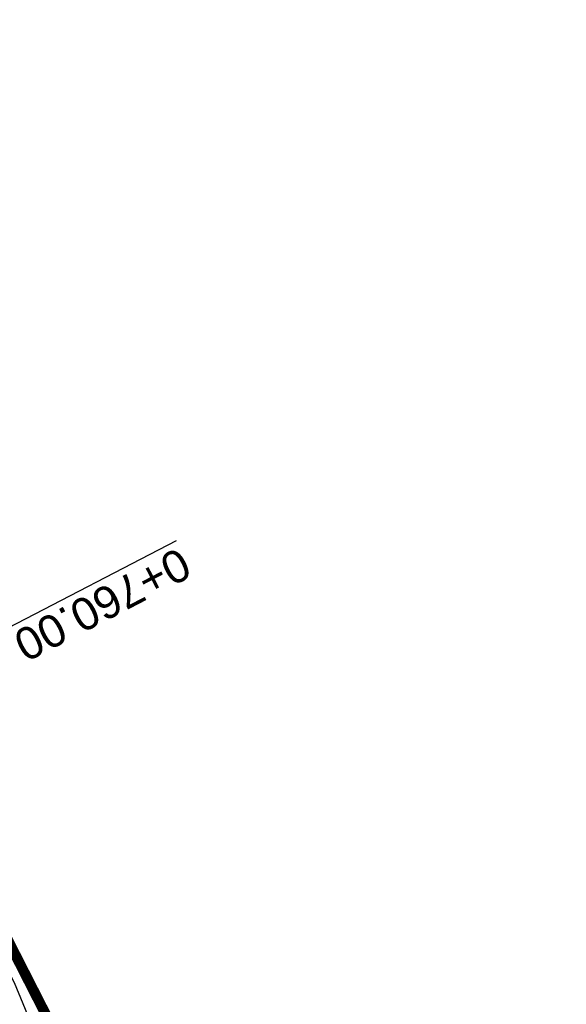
# Model space of a CAD drawing. Header units: metres. Extents: x 7529682 to 7533711, y 5721195 to 5727842.
# Tile 192 of 232: x 7530079 to 7530101, y 5727116 to 5727154. Entities that reach past the tile are written whole.
import ezdxf

# ---------------------------------------------------------------- set-up
doc = ezdxf.new("R2010")
doc.units = ezdxf.units.M
doc.linetypes.add('817-dzialki-09-05-04$0$HIDDEN', pattern=[0.375, 0.25, -0.125])
doc.layers.add('D-LR-etap-III', color=7, linetype='817-dzialki-09-05-04$0$HIDDEN', lineweight=50, true_color=0x00008f)
doc.layers.add('D-przekroje-pop', color=7, linetype='Continuous', lineweight=50, true_color=0x000099)
doc.layers.add('D-skarpa', color=2, linetype='Continuous')
doc.styles.get("Standard").update_dxf_attribs({"font": 'arial.ttf'})

msp = doc.modelspace()

# ---------------------------------------------------------------- linework, layer by layer
at = {"layer": 'D-LR-etap-III', "ltscale": 10, "flags": 128}
msp.add_lwpolyline([(7531750.474471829, 5723895.103125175, 0.4, 0.4, 0), (7531750.505, 5723895.13, 0.4, 0.4, 0), (7531682.71, 5724022.92, 0.4, 0.4, 0), (7531619.177023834, 5724147.203692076, 0.4, 0.4, 0), (7531592.308960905, 5724198.48863389, 0.4, 0.4, 0), (7531553.263875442, 5724272.918564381, 0.4, 0.4, 0), (7531504.019999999, 5724366.79, 0.4, 0.4, 0), (7531482.09, 5724407.62, 0.4, 0.4, 0), (7531412.350402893, 5724541.182759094, 0.4, 0.4, 0), (7531388.463669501, 5724586.929768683, 0.4, 0.4, 0), (7531345.12, 5724669.94, 0.4, 0.4, 0), (7531127.66, 5725081.67, 0.4, 0.4, 0), (7531059.253139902, 5725211.040795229, 0.4, 0.4, 0), (7531008.007244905, 5725307.953830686, 0.4, 0.4, 0), (7530964.181635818, 5725390.835555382, 0.4, 0.4, 0), (7530914.557354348, 5725484.683561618, 0.4, 0.4, 0), (7530865.243241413, 5725577.493975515, 0.4, 0.4, 0), (7530840.085257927, 5725624.058651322, 0.4, 0.4, 0), (7530802.559525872, 5725694.924584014, 0.4, 0.4, 0), (7530755.54, 5725787.51, 0.4, 0.4, 0), (7530708.717810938, 5725876.303221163, 0.4, 0.4, 0), (7530695.12, 5725902.09, 0.4, 0.4, 0), (7530642.91397006, 5726001.07839487, 0.4, 0.4, 0), (7530634.934723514, 5726016.146615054, 0.4, 0.4, 0), (7530610.820000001, 5726061.929999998, 0.4, 0.4, 0), (7530610.820000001, 5726061.929999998, 0.4, 0.4, 0), (7530607.21, 5726063.51, 0.4, 0.4, 0), (7530597.42, 5726080.68, 0.4, 0.4, 0), (7530591.16, 5726088.44, 0.4, 0.4, 0), (7530581.28, 5726107.21, 0.4, 0.4, 0), (7530571.29, 5726130.56, 0.4, 0.4, 0), (7530549.554994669, 5726171.527317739, 0.4, 0.4, 0), (7530531.014309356, 5726206.473807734, 0.4, 0.4, 0), (7530516.461208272, 5726236.016618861, 0.4, 0.4, 0), (7530500.798929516, 5726266.141265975, 0.4, 0.4, 0), (7530491.349999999, 5726283.94, 0.4, 0.4, 0), (7530482.4, 5726303.41, 0.4, 0.4, 0), (7530482.4, 5726303.41, 0.4, 0.4, 0), (7530450.41, 5726357.28, 0.4, 0.4, 0), (7530397.759396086, 5726458.499907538, 0.4, 0.4, 0), (7530334.707815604, 5726583.664702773, 0.4, 0.4, 0), (7530303.939274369, 5726645.167943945, 0.4, 0.4, 0), (7530300.509779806, 5726651.777515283, 0.4, 0.4, 0), (7530289.213532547, 5726671.966724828, 0.4, 0.4, 0), (7530281.54, 5726685.57, 0.4, 0.4, 0), (7530261.37085633, 5726724.163374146, 0.4, 0.4, 0), (7530254.03, 5726738.21, 0.4, 0.4, 0), (7530197.219999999, 5726845.06, 0.4, 0.4, 0), (7530194.71, 5726849.15, 0.4, 0.4, 0), (7530195.92, 5726850.75, 0.4, 0.4, 0), (7530170.546669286, 5726892.961489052, 0.4, 0.4, 0), (7530143.174718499, 5726945.065838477, 0.4, 0.4, 0), (7530105.059999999, 5727018.32, 0.4, 0.4, 0), (7530100.059999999, 5727027.16, 0.4, 0.4, 0), (7530062.318670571, 5727099.625398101, 0.4, 0.4, 0), (7530015.378537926, 5727189.420463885, 0.4, 0.4, 0), (7529983.207960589, 5727250.206596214, 0.4, 0.4, 0), (7529953.284293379, 5727306.74720398, 0.4, 0.4, 0), (7529900.67053443, 5727406.15903814, 0.4, 0.4, 0), (7529890.630239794, 5727425.131178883, 0.4, 0.4, 0), (7529875.155383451, 5727454.426350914, 0.4, 0.4, 0), (7529857.560096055, 5727487.787346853, 0.4, 0.4, 0), (7529835.194401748, 5727530.19312405, 0.4, 0.4, 0), (7529811.740544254, 5727574.662079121, 0.4, 0.4, 0), (7529792.101859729, 5727611.922638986, 0.4, 0.4, 0), (7529768.066117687, 5727657.469613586, 0.4, 0.4, 0), (7529755.210566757, 5727682.131373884, 0.4, 0.4, 0), (7529753.309999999, 5727681.13, 0.4, 0.4, 0), (7529739.21, 5727707.77, 0.4, 0.4, 0), (7529735.394745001, 5727711.251990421, 0.4, 0.4, 0), (7529725.42, 5727730.2, 0.4, 0.4, 0), (7529723.55, 5727729.88, 0.4, 0.4, 0), (7529695.566668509, 5727782.932080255, 0.4, 0.4, 0), (7529717.67971874, 5727794.024357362, 0.4, 0.4, 0), (7529736.274870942, 5727758.647400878, 0.4, 0.4, 0), (7529736.274870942, 5727758.647400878, 0.4, 0.4, 0), (7529744.511003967, 5727750.406106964, 0.4, 0.4, 0), (7529744.511003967, 5727750.406106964, 0.4, 0.4, 0), (7529750.282568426, 5727738.549848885, 0.4, 0.4, 0), (7529777.108510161, 5727687.569424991, 0.4, 0.4, 0), (7529796.51537536, 5727651.329932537, 0.4, 0.4, 0), (7529814.937945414, 5727616.793170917, 0.4, 0.4, 0), (7529839.006722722, 5727572.303976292, 0.4, 0.4, 0), (7529860.617626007, 5727532.509108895, 0.4, 0.4, 0), (7529882.348967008, 5727491.504261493, 0.4, 0.4, 0), (7529904.865139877, 5727449.096370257, 0.4, 0.4, 0), (7529920.747384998, 5727418.884773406, 0.4, 0.4, 0), (7529946.676504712, 5727368.547487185, 0.4, 0.4, 0), (7529972.024701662, 5727320.573310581, 0.4, 0.4, 0), (7529987.740014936, 5727290.153392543, 0.4, 0.4, 0), (7529996.497385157, 5727273.661630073, 0.4, 0.4, 0), (7530017.541471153, 5727234.202689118, 0.4, 0.4, 0), (7530033.053657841, 5727204.864166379, 0.4, 0.4, 0), (7530051.622983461, 5727170.222745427, 0.4, 0.4, 0), (7530069.276612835, 5727137.015751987, 0.4, 0.4, 0), (7530089.385386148, 5727097.533639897, 0.4, 0.4, 0), (7530109.712512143, 5727060.746615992, 0.4, 0.4, 0), (7530136.769722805, 5727011.640131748, 0.4, 0.4, 0), (7530162.446686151, 5726962.743777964, 0.4, 0.4, 0), (7530187.674104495, 5726916.992101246, 0.4, 0.4, 0), (7530207.820739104, 5726879.335323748, 0.4, 0.4, 0), (7530230.625609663, 5726834.518686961, 0.4, 0.4, 0), (7530262.288093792, 5726776.61832811, 0.4, 0.4, 0), (7530277.509672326, 5726760.213143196, 0.4, 0.4, 0), (7530286.036865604, 5726744.106684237, 0.4, 0.4, 0), (7530288.097472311, 5726735.884066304, 0.4, 0.4, 0), (7530290.393870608, 5726725.046963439, 0.4, 0.4, 0), (7530296.17664807, 5726713.582980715, 0.4, 0.4, 0), (7530302.726195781, 5726701.18226779, 0.4, 0.4, 0), (7530325.685047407, 5726657.466383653, 0.4, 0.4, 0), (7530343.243978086, 5726623.648592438, 0.4, 0.4, 0), (7530360.229820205, 5726591.746871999, 0.4, 0.4, 0), (7530383.20855044, 5726548.059469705, 0.4, 0.4, 0), (7530406.017875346, 5726503.605514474, 0.4, 0.4, 0), (7530427.464919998, 5726462.620289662, 0.4, 0.4, 0), (7530447.9278544, 5726424.388014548, 0.4, 0.4, 0), (7530471.126878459, 5726379.920667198, 0.4, 0.4, 0), (7530490.501003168, 5726343.033350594, 0.4, 0.4, 0), (7530509.499458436, 5726306.733076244, 0.4, 0.4, 0), (7530529.890269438, 5726267.244072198, 0.4, 0.4, 0), (7530543.852446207, 5726238.990319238, 0.4, 0.4, 0), (7530554.808897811, 5726218.943990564, 0.4, 0.4, 0), (7530559.027108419, 5726212.223286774, 0.4, 0.4, 0), (7530563.060988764, 5726206.409670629, 0.4, 0.4, 0), (7530566.93354971, 5726200.463543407, 0.4, 0.4, 0), (7530569.771022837, 5726194.901501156, 0.4, 0.4, 0), (7530571.47319415, 5726191.282350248, 0.4, 0.4, 0), (7530572.839142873, 5726188.024533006, 0.4, 0.4, 0), (7530575.295071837, 5726182.034664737, 0.4, 0.4, 0), (7530579.736851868, 5726173.306070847, 0.4, 0.4, 0), (7530583.3, 5726167.41, 0.4, 0.4, 0), (7530593.4, 5726163.33, 0.4, 0.4, 0), (7530598.618375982, 5726155.264489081, 0.4, 0.4, 0), (7530608.258304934, 5726140.497132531, 0.4, 0.4, 0), (7530603.269999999, 5726136.83, 0.4, 0.4, 0), (7530606.53, 5726131.84, 0.4, 0.4, 0), (7530604.239057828, 5726124.21679044, 0.4, 0.4, 0), (7530605.847136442, 5726121.630127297, 0.4, 0.4, 0), (7530608.971611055, 5726116.164124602, 0.4, 0.4, 0), (7530618.114293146, 5726097.791111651, 0.4, 0.4, 0), (7530651.213125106, 5726034.959524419, 0.4, 0.4, 0), (7530670.243741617, 5725998.61095082, 0.4, 0.4, 0), (7530698.075474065, 5725945.952624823, 0.4, 0.4, 0), (7530716.505955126, 5725911.3051464, 0.4, 0.4, 0), (7530735.223454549, 5725875.667401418, 0.4, 0.4, 0), (7530752.504235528, 5725842.154920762, 0.4, 0.4, 0), (7530778.310652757, 5725793.501254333, 0.4, 0.4, 0), (7530797.499961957, 5725756.381811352, 0.4, 0.4, 0), (7530812.518974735, 5725728.28874362, 0.4, 0.4, 0), (7530820.039295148, 5725713.160404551, 0.4, 0.4, 0), (7530822.422446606, 5725710.193574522, 0.4, 0.4, 0), (7530833.154893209, 5725688.800634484, 0.4, 0.4, 0), (7530849.629354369, 5725656.158601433, 0.4, 0.4, 0), (7530867.98290276, 5725621.963939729, 0.4, 0.4, 0), (7530872.629809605, 5725612.88760475, 0.4, 0.4, 0), (7530880.354488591, 5725597.594500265, 0.4, 0.4, 0), (7530883.839446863, 5725593.389159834, 0.4, 0.4, 0), (7530891.782113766, 5725587.763349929, 0.4, 0.4, 0), (7530895.038670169, 5725584.280746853, 0.4, 0.4, 0), (7530897.033644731, 5725580.941110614, 0.4, 0.4, 0), (7530900.951646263, 5725579.945856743, 0.4, 0.4, 0), (7530904.80970798, 5725571.977328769, 0.4, 0.4, 0), (7530903.682362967, 5725568.566434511, 0.4, 0.4, 0), (7530908.900614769, 5725558.844845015, 0.4, 0.4, 0), (7530910.252030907, 5725545.671606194, 0.4, 0.4, 0), (7530912.872986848, 5725538.645543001, 0.4, 0.4, 0), (7530945.278171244, 5725478.464284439, 0.4, 0.4, 0), (7530959.692318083, 5725450.24628822, 0.4, 0.4, 0), (7531002.82670893, 5725368.192370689, 0.4, 0.4, 0), (7531044.703532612, 5725290.314293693, 0.4, 0.4, 0), (7531064.098839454, 5725253.212562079, 0.4, 0.4, 0), (7531083.010253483, 5725216.677517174, 0.4, 0.4, 0), (7531113.013137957, 5725158.465613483, 0.4, 0.4, 0), (7531137.364304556, 5725113.07076138, 0.4, 0.4, 0), (7531150.830830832, 5725086.711759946, 0.4, 0.4, 0), (7531159.745663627, 5725076.640848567, 0.4, 0.4, 0), (7531166.309999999, 5725074.58, 0.4, 0.4, 0), (7531172.29, 5725062.58, 0.4, 0.4, 0), (7531170.589828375, 5725055.605912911, 0.4, 0.4, 0), (7531173.732823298, 5725044.080706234, 0.4, 0.4, 0), (7531215.342008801, 5724964.859648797, 0.4, 0.4, 0), (7531238.054496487, 5724921.684649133, 0.4, 0.4, 0), (7531262.389821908, 5724875.282876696, 0.4, 0.4, 0), (7531295.587160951, 5724811.265731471, 0.4, 0.4, 0), (7531348.487908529, 5724712.362812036, 0.4, 0.4, 0), (7531363.740817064, 5724682.68394264, 0.4, 0.4, 0), (7531366.986905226, 5724675.865317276, 0.4, 0.4, 0), (7531382.541261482, 5724646.110625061, 0.4, 0.4, 0), (7531401.299165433, 5724610.874551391, 0.4, 0.4, 0), (7531428.964837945, 5724558.862274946, 0.4, 0.4, 0), (7531449.111202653, 5724520.397801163, 0.4, 0.4, 0), (7531477.292992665, 5724465.831467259, 0.4, 0.4, 0), (7531500.996290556, 5724421.112506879, 0.4, 0.4, 0), (7531512.121834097, 5724400.549045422, 0.4, 0.4, 0), (7531513.78163794, 5724396.757451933, 0.4, 0.4, 0), (7531526.32, 5724379.39, 0.4, 0.4, 0), (7531566.783642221, 5724302.73628205, 0.4, 0.4, 0), (7531578.579156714, 5724282.774819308, 0.4, 0.4, 0), (7531584.232619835, 5724273.111246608, 0.4, 0.4, 0), (7531590.109283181, 5724263.508189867, 0.4, 0.4, 0), (7531593.027899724, 5724258.771479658, 0.4, 0.4, 0), (7531595.711841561, 5724254.226824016, 0.4, 0.4, 0), (7531601.659976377, 5724243.898197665, 0.4, 0.4, 0), (7531606.097733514, 5724235.986407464, 0.4, 0.4, 0), (7531609.382207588, 5724230.799061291, 0.4, 0.4, 0), (7531611.580260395, 5724227.671180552, 0.4, 0.4, 0), (7531612.707802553, 5724225.86410867, 0.4, 0.4, 0), (7531618.665224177, 5724214.480919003, 0.4, 0.4, 0), (7531619.885522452, 5724212.333950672, 0.4, 0.4, 0), (7531620.931818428, 5724210.787064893, 0.4, 0.4, 0), (7531623.518605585, 5724207.111542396, 0.4, 0.4, 0), (7531626.143926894, 5724203.61306897, 0.4, 0.4, 0), (7531632.022984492, 5724196.485954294, 0.4, 0.4, 0), (7531653.949089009, 5724152.617641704, 0.4, 0.4, 0), (7531656.750690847, 5724143.103797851, 0.4, 0.4, 0), (7531659.61440691, 5724133.254504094, 0.4, 0.4, 0), (7531661.627147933, 5724128.646047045, 0.4, 0.4, 0.01093811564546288), (7531674.314987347, 5724101.43546424, 0.4, 0.4, 0), (7531685.137626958, 5724081.408252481, 0.4, 0.4, 0), (7531692.159945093, 5724066.277333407, 0.4, 0.4, 0), (7531699.662164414, 5724051.388120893, 0.4, 0.4, 0), (7531704.480624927, 5724040.808561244, 0.4, 0.4, 0), (7531704.480624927, 5724040.808561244, 0.4, 0.4, 0), (7531704.401251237, 5724037.368913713, 0.4, 0.4, 0), (7531720.383609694, 5724003.441317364, 0.4, 0.4, 0), (7531728.79890528, 5723986.206298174, 0.4, 0.4, 0), (7531733.237926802, 5723977.192631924, 0.4, 0.4, 0), (7531736.750027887, 5723969.505210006, 0.4, 0.4, 0), (7531737.336143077, 5723968.518916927, 0.4, 0.4, 0), (7531738.285051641, 5723967.699360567, 0.4, 0.4, 0), (7531742.180915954, 5723962.346428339, 0.4, 0.4, 0), (7531744.286141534, 5723958.615526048, 0.4, 0.4, 0), (7531755.393260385, 5723944.192617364, 0.4, 0.4, 0), (7531758.69, 5723936.76, 0.4, 0.4, 0), (7531780.08, 5723929.25, 0.4, 0.4, 0), (7531792.611989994, 5723906.337708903, 0.4, 0.4, 0), (7531792.611989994, 5723906.337708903, 0.4, 0.4, 0), (7531756.962094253, 5723883.055323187, 0.4, 0.4, 0), (7531750.46, 5723895.130000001, 0.4, 0.4, 0), (7531750.46, 5723895.130000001, 0, 0, 0)], format="xyseb", dxfattribs=at)
at = {"layer": 'D-skarpa', "linetype": 'Continuous'}
msp.add_lwpolyline([(7530038.674386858, 5727192.788214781), (7530041.0941178, 5727188.411727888, 0.005106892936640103), (7530048.019721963, 5727175.105886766), (7530050.487943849, 5727170.755038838), (7530050.929185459, 5727169.929691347), (7530052.845093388, 5727166.347783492), (7530055.20337157, 5727161.938826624), (7530057.586139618, 5727157.542846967, 0.004756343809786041), (7530066.945016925, 5727139.86768201), (7530068.606008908, 5727136.679850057), (7530069.253834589, 5727135.413210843, 0.004966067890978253), (7530079.062498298, 5727116.625357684), (7530079.208245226, 5727116.349122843), (7530080.55193706, 5727113.106798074, 0.00737706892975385)], format="xyb", dxfattribs=at)

# ---------------------------------------------------------------- texts
at = {"layer": 'D-przekroje-pop', "lineweight": 30}
msp.add_text('%%U0+760.00', height=1.25, rotation=207.4891175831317, dxfattribs=at).set_placement((7530085.582026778, 5727133.200118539))

doc.saveas('drawing.dxf')
